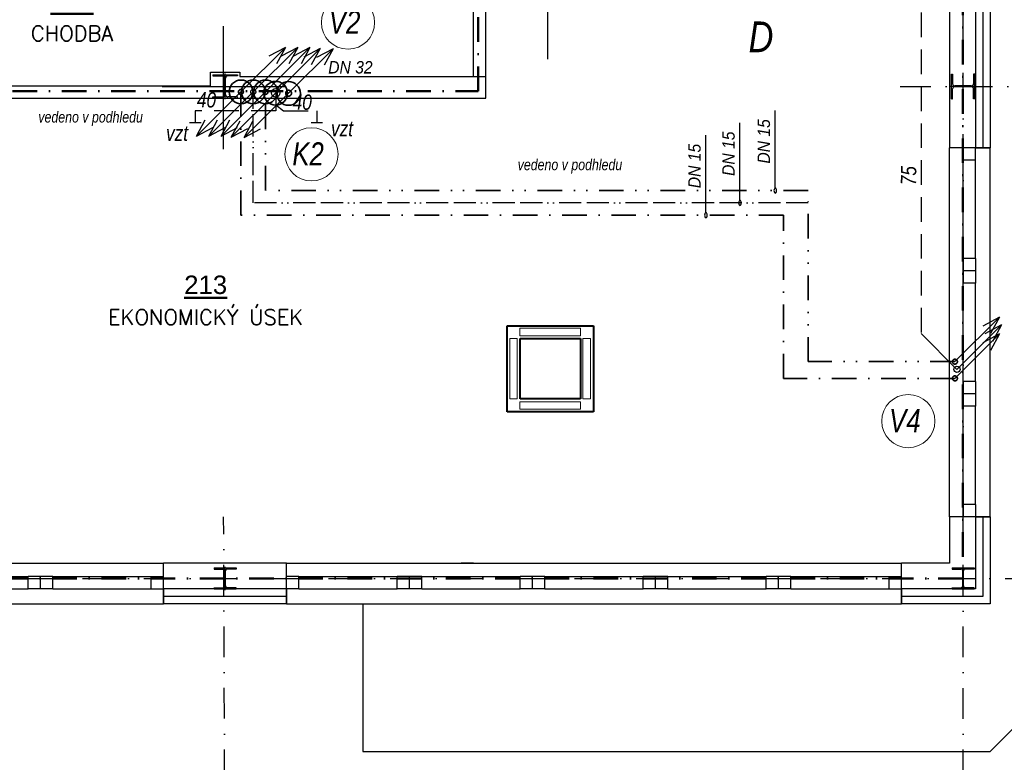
# Model space of a CAD drawing. Header units: millimetres. Extents: x 6435372 to 7248404, y 1559872 to 1886246.
# Tile 138 of 208: x 6904359 to 6912364, y 1710023 to 1716060. Entities that reach past the tile are written whole.
import ezdxf
from ezdxf.enums import TextEntityAlignment as Align

# ---------------------------------------------------------------- set-up
doc = ezdxf.new("R2010")
doc.units = ezdxf.units.MM
for name, pattern in [('ACAD_ISO13W100', [36, 12, -3, 12, -3, 0, -3, 0, -3]), ('CONTINOUS', [0]), ('DASHDOT', [1, 0.5, -0.25, 0, -0.25]), ('DASHED', [0.75, 0.5, -0.25]), ('DĚLICÍ', [1.25, 0.5, -0.25, 0, -0.25, 0, -0.25]), ('ČERCHOVANÁ', [1, 0.5, -0.25, 0, -0.25])]:
    doc.linetypes.add(name, pattern=pattern)
for name, color, linetype, lineweight in [('CKPOPISM', 8, 'Continuous', 50), ('CKPOPISM_POPIS', 8, 'Continuous', 25), ('požární prostup', 240, 'Continuous', 35), ('požární úseky', 21, 'ČERCHOVANÁ', 50), ('VZT', 130, 'Continuous', 40), ('ZTI-cirkulace', 220, 'ACAD_ISO13W100', 30), ('ZTI-POŽÁRNÍ', 200, 'ČERCHOVANÁ', 35), ('ZTI-SPLAŠKOVÁ KANALIZACE', 80, 'Continuous', 30), ('ZTI-VODA STUDENÁ', 170, 'ČERCHOVANÁ', 35), ('ZTI-VODA TEPLÁ', 10, 'DĚLICÍ', 35), ('ZTI-Zařizovací předměty-popis', 32, 'ČERCHOVANÁ', 30)]:
    doc.layers.add(name, color=color, linetype=linetype, lineweight=lineweight)
for name, color, linetype in [('matrice DPS', 122, 'Continuous'), ('ZTI_KAN-POPIS', 7, 'Continuous'), ('ZTI_POPIS', 7, 'Continuous')]:
    doc.layers.add(name, color=color, linetype=linetype)
doc.styles.add('ARIAL', font='arial.ttf')
doc.styles.add('INDRA', font='ariali.ttf')
doc.styles.get("Standard").update_dxf_attribs({"font": 'romans.shx'})
doc.linetypes.add('IZOLACE_POLYSTYREN_EXPANDOVANY', pattern='A,1,[224,CADKON.SHX,S=0.01,R=0,X=-0.5,Y=-1.74],-2', length=3)

# ---------------------------------------------------------------- blocks, each defined once
blk = doc.blocks.new('CK_S_EXT_HEAHEA180')
for p, q in [((-90, 85.5), (90, 85.5)), ((-90, 85.5), (-90, 76)), ((90, 85.5), (90, 76)), ((-90, 76), (-18, 76)), ((-3, -61), (-3, 61)), ((3, -61), (3, 61)), ((90, 76), (18, 76)), ((-90, -85.5), (-90, -76)), ((-90, -76), (-18, -76)), ((90, -76), (18, -76)), ((90, -85.5), (90, -76)), ((-90, -85.5), (90, -85.5))]:
    blk.add_line(p, q)
for centre, start, end in [((-18, 61), 0, 90), ((18, 61), 90, 180), ((-18, -61), 270, 0), ((18, -61), 180, 270)]:
    blk.add_arc(centre, 15, start, end)
blk = doc.blocks.new('CK_S_EXT_HEAHEA200')
for p, q in [((-100, 95), (100, 95)), ((-100, 95), (-100, 85)), ((-100, 85), (-21.25, 85)), ((100, 85), (21.25, 85)), ((100, 95), (100, 85)), ((-3.25, -67), (-3.25, 67)), ((3.25, -67), (3.25, 67)), ((-100, -95), (-100, -85)), ((-100, -85), (-21.25, -85)), ((-100, -95), (100, -95)), ((100, -85), (21.25, -85)), ((100, -95), (100, -85))]:
    blk.add_line(p, q)
for centre, start, end in [((-21.25, 67), 0, 90), ((21.25, 67), 90, 180), ((-21.25, -67), 270, 0), ((21.25, -67), 180, 270)]:
    blk.add_arc(centre, 18, start, end)
blk = doc.blocks.new('CKBL2010716103008', base_point=(98043, 13173))
blk = doc.blocks.new('CKBL2010716103034', base_point=(95404, 10634))
blk = doc.blocks.new('_DotSmall')
at = {"color": 0, "linetype": 'ByBlock', "const_width": 0.5}
blk.add_lwpolyline([(-0.0625, 0, 1), (0.0625, 0, 1)], format="xyb", close=True, dxfattribs=at)

msp = doc.modelspace()

# ---------------------------------------------------------------- hatches: boundary and pattern name
at = {"layer": 'matrice DPS', "ltscale": 500}
h = msp.add_hatch(dxfattribs=at)
h.set_pattern_fill('ANSI32', color=256, scale=10, style=0)
h.set_pattern_definition([(45, (6808584.44, 1702199.85), (-67.35192, 67.35192), []), (45, (6808629.34, 1702199.85), (-67.35192, 67.35192), [])])
h.paths.add_polyline_path([(6909993.8, 1716823), (6910743.8, 1716823), (6910268.8, 1716823)], flags=16)
h.paths.add_polyline_path([(6907756.8, 1716097.9), (6908240.8, 1716097.9), (6908240.8, 1715767.9), (6907756.8, 1715767.9)], flags=24)
h.paths.add_polyline_path([(6908216.6, 1718458.3), (6908458.6, 1718458.3), (6908458.6, 1718293.3), (6908216.6, 1718293.3)], flags=24)
h.paths.add_polyline_path([(6909993.8, 1716823), (6910743.8, 1716823), (6910268.8, 1716823)], flags=16)
h.paths.add_polyline_path([(6909993.8, 1716823), (6910268.8, 1716823), (6910743.8, 1716823), (6911918.8, 1716823), (6911918.8, 1716973), (6909048.8, 1716973), (6909048.8, 1716823)])
h.paths.add_polyline_path([(6909993.8, 1716823), (6910268.8, 1716823), (6910743.8, 1716823), (6911918.8, 1716823), (6911918.8, 1716973), (6909048.8, 1716973), (6909048.8, 1716823)])
h.paths.add_polyline_path([(6909993.8, 1716823), (6910268.8, 1716823), (6910743.8, 1716823), (6911918.8, 1716823), (6911918.8, 1716973), (6909048.8, 1716973), (6909048.8, 1716823)])

# ---------------------------------------------------------------- linework, layer by layer
at = {"layer": 'matrice DPS', "linetype": 'DASHDOT', "ltscale": 500}
for p, q in [((6912028.8, 1708877), (6912028.8, 1744518)), ((6911516.8, 1715518), (6913016.8, 1715518)), ((6906029, 1708878.1), (6906016.8, 1712018)), ((6891366.5, 1711518), (6913028.8, 1711518))]:
    msp.add_line(p, q, dxfattribs=at)
at = {"layer": 'matrice DPS', "ltscale": 500}
for p, q in [((6908048.8, 1715598), (6908048.8, 1717273)), ((6908648.8, 1717078), (6908648.8, 1715739.6)), ((6912128.8, 1717018), (6912128.8, 1715018)), ((6912248.8, 1717018), (6912248.8, 1715018)), ((6908148.8, 1715423), (6908148.8, 1716823)), ((6911918.8, 1716823), (6911918.8, 1715018)), ((6906016.8, 1715007.7), (6906016.8, 1716007.7)), ((6905908.8, 1715523), (6905908.8, 1715632.7)), ((6905908.8, 1715632.7), (6906148.8, 1715632.7)), ((6906028.8, 1715413), (6906028.8, 1715623)), ((6906148.8, 1715632.7), (6906148.8, 1715598)), ((6912028.8, 1715408), (6912028.8, 1715628)), ((6902808.8, 1715523), (6905908.8, 1715523)), ((6906028.8, 1715598), (6906028.8, 1715523)), ((6906148.8, 1715598), (6908048.8, 1715598)), ((6908048.8, 1715598), (6908148.8, 1715598)), ((6905516.8, 1715518), (6906516.8, 1715518)), ((6905918.8, 1715518), (6906138.8, 1715518)), ((6912133.8, 1715518), (6911923.8, 1715518)), ((6901778.8, 1715423), (6908148.8, 1715423)), ((6911918.8, 1712018), (6911918.8, 1715018)), ((6912248.8, 1715018), (6911918.8, 1715018)), ((6912028.8, 1714918), (6912028.8, 1715018)), ((6912128.8, 1715018), (6912028.8, 1715018)), ((6912128.8, 1714918), (6912128.8, 1715018)), ((6912128.8, 1715018), (6912248.8, 1715018)), ((6912248.8, 1712018), (6912248.8, 1715018)), ((6912028.8, 1714118), (6912028.8, 1714918)), ((6912128.8, 1714918), (6912028.8, 1714918)), ((6912128.8, 1714118), (6912128.8, 1714918)), ((6912128.8, 1714118), (6912028.8, 1714118)), ((6912028.8, 1714118), (6912028.8, 1714018)), ((6912128.8, 1714118), (6912128.8, 1714018)), ((6912128.8, 1714018), (6912028.8, 1714018)), ((6912028.8, 1714018), (6912028.8, 1713918)), ((6912128.8, 1714018), (6912128.8, 1713918)), ((6912028.8, 1713118), (6912028.8, 1713918)), ((6912128.8, 1713918), (6912028.8, 1713918)), ((6912128.8, 1713118), (6912128.8, 1713918)), ((6912128.8, 1713118), (6912028.8, 1713118)), ((6912028.8, 1713118), (6912028.8, 1713018)), ((6912128.8, 1713118), (6912128.8, 1713018)), ((6912128.8, 1713018), (6912028.8, 1713018)), ((6912028.8, 1713018), (6912028.8, 1712918)), ((6912128.8, 1713018), (6912128.8, 1712918)), ((6912028.8, 1712118), (6912028.8, 1712918)), ((6912128.8, 1712918), (6912028.8, 1712918)), ((6912128.8, 1712118), (6912128.8, 1712918)), ((6912128.8, 1712118), (6912028.8, 1712118)), ((6912028.8, 1712118), (6912028.8, 1712018)), ((6912128.8, 1712118), (6912128.8, 1712018)), ((6911918.8, 1712018), (6911918.8, 1711642.5)), ((6912248.8, 1712018), (6911918.8, 1712018)), ((6912128.8, 1712018), (6912028.8, 1712018)), ((6912128.8, 1712018), (6912128.8, 1711432.5)), ((6912128.8, 1712018), (6912248.8, 1712018)), ((6912248.8, 1712018), (6912248.8, 1711312.5)), ((6900528.8, 1711642.5), (6905528.8, 1711642.5)), ((6906528.8, 1711642.5), (6905528.8, 1711642.5)), ((6905528.8, 1711312.5), (6905528.8, 1711642.5)), ((6906028.8, 1711422.5), (6906028.8, 1711613.5)), ((6906148.8, 1711642.5), (6906048.8, 1711642.5)), ((6906528.8, 1711642.5), (6911528.8, 1711642.5)), ((6906528.8, 1711312.5), (6906528.8, 1711642.5)), ((6908048.8, 1711642.5), (6907948.8, 1711642.5)), ((6911528.8, 1711312.5), (6911528.8, 1711642.5)), ((6911918.8, 1711642.5), (6911528.8, 1711642.5)), ((6912028.8, 1711422.5), (6912028.8, 1711613.5)), ((6903628.8, 1711532.5), (6904428.8, 1711532.5)), ((6904528.8, 1711532.5), (6904428.8, 1711532.5)), ((6904428.8, 1711432.5), (6904428.8, 1711532.5)), ((6904528.8, 1711432.5), (6904528.8, 1711532.5)), ((6904628.8, 1711532.5), (6904528.8, 1711532.5)), ((6904628.8, 1711532.5), (6905428.8, 1711532.5)), ((6904628.8, 1711432.5), (6904628.8, 1711532.5)), ((6905428.8, 1711432.5), (6905428.8, 1711532.5)), ((6905428.8, 1711532.5), (6905528.8, 1711532.5)), ((6905528.8, 1711432.5), (6905528.8, 1711532.5)), ((6906628.8, 1711532.5), (6906528.8, 1711532.5)), ((6906528.8, 1711432.5), (6906528.8, 1711532.5)), ((6906628.8, 1711532.5), (6907428.8, 1711532.5)), ((6906628.8, 1711432.5), (6906628.8, 1711532.5)), ((6907528.8, 1711532.5), (6907428.8, 1711532.5)), ((6907428.8, 1711432.5), (6907428.8, 1711532.5)), ((6907528.8, 1711432.5), (6907528.8, 1711532.5)), ((6907628.8, 1711532.5), (6907528.8, 1711532.5)), ((6907628.8, 1711532.5), (6908428.8, 1711532.5)), ((6907628.8, 1711432.5), (6907628.8, 1711532.5)), ((6908528.8, 1711532.5), (6908428.8, 1711532.5)), ((6908428.8, 1711432.5), (6908428.8, 1711532.5)), ((6908528.8, 1711432.5), (6908528.8, 1711532.5)), ((6908628.8, 1711532.5), (6908528.8, 1711532.5)), ((6908628.8, 1711532.5), (6909428.8, 1711532.5)), ((6908628.8, 1711432.5), (6908628.8, 1711532.5)), ((6909528.8, 1711532.5), (6909428.8, 1711532.5)), ((6909428.8, 1711432.5), (6909428.8, 1711532.5)), ((6909528.8, 1711432.5), (6909528.8, 1711532.5)), ((6909628.8, 1711532.5), (6909528.8, 1711532.5)), ((6909628.8, 1711532.5), (6910428.8, 1711532.5)), ((6909628.8, 1711432.5), (6909628.8, 1711532.5)), ((6910528.8, 1711532.5), (6910428.8, 1711532.5)), ((6910428.8, 1711432.5), (6910428.8, 1711532.5)), ((6910528.8, 1711432.5), (6910528.8, 1711532.5)), ((6910628.8, 1711532.5), (6910528.8, 1711532.5)), ((6910628.8, 1711532.5), (6911428.8, 1711532.5)), ((6910628.8, 1711432.5), (6910628.8, 1711532.5)), ((6911428.8, 1711432.5), (6911428.8, 1711532.5)), ((6911428.8, 1711532.5), (6911528.8, 1711532.5)), ((6911528.8, 1711432.5), (6911528.8, 1711532.5)), ((6905928.8, 1711518), (6906128.8, 1711518)), ((6911928.8, 1711518), (6912128.8, 1711518)), ((6903628.8, 1711432.5), (6904428.8, 1711432.5)), ((6904528.8, 1711432.5), (6904428.8, 1711432.5)), ((6904628.8, 1711432.5), (6904528.8, 1711432.5)), ((6904628.8, 1711432.5), (6905428.8, 1711432.5)), ((6905428.8, 1711432.5), (6905528.8, 1711432.5)), ((6906528.8, 1711432.5), (6905528.8, 1711432.5)), ((6905528.8, 1711432.5), (6905528.8, 1711312.5)), ((6906628.8, 1711432.5), (6906528.8, 1711432.5)), ((6906528.8, 1711432.5), (6906528.8, 1711312.5)), ((6906628.8, 1711432.5), (6907428.8, 1711432.5)), ((6907528.8, 1711432.5), (6907428.8, 1711432.5)), ((6907628.8, 1711432.5), (6907528.8, 1711432.5)), ((6907628.8, 1711432.5), (6908428.8, 1711432.5)), ((6908528.8, 1711432.5), (6908428.8, 1711432.5)), ((6908628.8, 1711432.5), (6908528.8, 1711432.5)), ((6908628.8, 1711432.5), (6909428.8, 1711432.5)), ((6909528.8, 1711432.5), (6909428.8, 1711432.5)), ((6909628.8, 1711432.5), (6909528.8, 1711432.5)), ((6909628.8, 1711432.5), (6910428.8, 1711432.5)), ((6910528.8, 1711432.5), (6910428.8, 1711432.5)), ((6910628.8, 1711432.5), (6910528.8, 1711432.5)), ((6910628.8, 1711432.5), (6911428.8, 1711432.5)), ((6911428.8, 1711432.5), (6911528.8, 1711432.5)), ((6912128.8, 1711432.5), (6911528.8, 1711432.5)), ((6911528.8, 1711432.5), (6911528.8, 1711312.5)), ((6900528.8, 1711312.5), (6905528.8, 1711312.5)), ((6906528.8, 1711312.5), (6905528.8, 1711312.5)), ((6906528.8, 1711312.5), (6911528.8, 1711312.5)), ((6907147.8, 1711312.5), (6907147.8, 1710112.5)), ((6912248.8, 1711312.5), (6911528.8, 1711312.5)), ((6912247.8, 1710112.5), (6913448.8, 1711312.5)), ((6907147.8, 1710112.5), (6912247.8, 1710112.5))]:
    msp.add_line(p, q, dxfattribs=at)
at = {"layer": 'matrice DPS', "linetype": 'IZOLACE_POLYSTYREN_EXPANDOVANY', "ltscale": 500}
for points in [[(6912188.8, 1717018), (6912188.8, 1715018)], [(6912188.8, 1712018), (6912188.8, 1711372.5), (6911528.8, 1711372.5)], [(6906528.8, 1711372.5), (6905528.8, 1711372.5)]]:
    msp.add_lwpolyline(points, dxfattribs=at)
at = {"layer": 'požární prostup', "ltscale": 400}
for centre in [(6906157.8, 1715473.4), (6906257.8, 1715473.1), (6906357.8, 1715473.1), (6906440.2, 1715462.6), (6906545.2, 1715460.4)]:
    msp.add_circle(centre, 96.3, dxfattribs=at)
at = {"layer": 'požární úseky', "ltscale": 400}
for p, q in [((6912029.6, 1723897.6), (6912025.8, 1711518)), ((6908086.4, 1715479.4), (6908086.4, 1721268)), ((6898699.9, 1715479.4), (6908086.4, 1715479.4)), ((6912025.8, 1711518), (6895528.8, 1711518))]:
    msp.add_line(p, q, dxfattribs=at)
at = {"layer": 'VZT'}
for p, q in [((6908322.8, 1713572.7), (6909022.8, 1713572.7)), ((6908322.8, 1712872.8), (6908322.8, 1713572.7)), ((6909022.8, 1713572.7), (6909022.8, 1712872.8)), ((6908427.8, 1713467.7), (6908917.8, 1713467.7)), ((6908427.8, 1712977.8), (6908427.8, 1713467.7)), ((6908917.8, 1713467.7), (6908917.8, 1712977.8)), ((6908917.8, 1712977.8), (6908427.8, 1712977.8)), ((6909022.8, 1712872.8), (6908322.8, 1712872.8))]:
    msp.add_line(p, q, dxfattribs=at)
at = {"layer": 'VZT', "color": 7, "lineweight": 9}
for p, q in [((6908425.3, 1713551.5), (6908425.3, 1713490.6)), ((6908917.2, 1713551.5), (6908425.3, 1713551.5)), ((6908917.2, 1713490.6), (6908917.2, 1713551.5)), ((6908404.5, 1713469.8), (6908343.6, 1713469.8)), ((6908343.6, 1713469.8), (6908343.6, 1712977.9)), ((6908404.5, 1712977.9), (6908404.5, 1713469.8)), ((6908425.3, 1713490.6), (6908917.2, 1713490.6)), ((6908998.9, 1713469.8), (6908938.1, 1713469.8)), ((6908938.1, 1713469.8), (6908938.1, 1712977.9)), ((6908998.9, 1712977.9), (6908998.9, 1713469.8)), ((6908343.6, 1712977.9), (6908404.5, 1712977.9)), ((6908938.1, 1712977.9), (6908998.9, 1712977.9)), ((6908425.3, 1712894), (6908425.3, 1712954.9)), ((6908425.3, 1712954.9), (6908917.2, 1712954.9)), ((6908917.2, 1712894), (6908425.3, 1712894)), ((6908917.2, 1712954.9), (6908917.2, 1712894))]:
    msp.add_line(p, q, dxfattribs=at)
at = {"layer": 'ZTI-cirkulace', "ltscale": 15}
for p, q in [((6906257.8, 1714570.8), (6906257.8, 1715453.1)), ((6910769.4, 1714570.8), (6906257.8, 1714570.8))]:
    msp.add_line(p, q, dxfattribs=at)
msp.add_circle((6906257.8, 1715473.1), 20, dxfattribs=at)
at = {"layer": 'ZTI-POŽÁRNÍ', "ltscale": 400}
msp.add_circle((6906545.2, 1715462.7), 23.8, dxfattribs=at)
at = {"layer": 'ZTI-SPLAŠKOVÁ KANALIZACE', "linetype": 'DASHED', "ltscale": 400}
for p, q in [((6911688.3, 1716717.5), (6911688.3, 1713508.6)), ((6906440.2, 1715319), (6905786.4, 1715319)), ((6906503.7, 1715319), (6906775.3, 1715319))]:
    msp.add_line(p, q, dxfattribs=at)
at = {"layer": 'ZTI-SPLAŠKOVÁ KANALIZACE', "ltscale": 400}
for p, q in [((6906440.2, 1715464.9), (6906440.2, 1715319)), ((6906440.2, 1715369.2), (6906503.7, 1715319)), ((6905786.4, 1715319), (6905786.4, 1715225.3)), ((6906775.3, 1715319), (6906775.3, 1715225.3)), ((6905739.5, 1715225.3), (6905833.2, 1715225.3)), ((6906728.4, 1715225.3), (6906822.1, 1715225.3)), ((6911979.4, 1713217.5), (6911688.3, 1713508.6))]:
    msp.add_line(p, q, dxfattribs=at)
for centre, radius in [((6906440.2, 1715464.9), 35), ((6911979.4, 1713217.5), 25)]:
    msp.add_circle(centre, radius, dxfattribs=at)
at = {"layer": 'ZTI-SPLAŠKOVÁ KANALIZACE', "lineweight": 18, "ltscale": 400}
msp.add_circle((6906731.5, 1714965.9), 216.2, dxfattribs=at)
at = {"layer": 'ZTI-VODA STUDENÁ', "ltscale": 400}
for p, q in [((6906157.8, 1715493.1), (6906157.8, 1715494.2)), ((6906157.8, 1714470.8), (6906157.8, 1715453.1)), ((6910569.4, 1714470.8), (6906157.8, 1714470.8)), ((6910569.4, 1713144.3), (6910569.4, 1714470.8)), ((6911962.6, 1713144.3), (6910569.4, 1713144.3))]:
    msp.add_line(p, q, dxfattribs=at)
at = {"layer": 'ZTI-VODA STUDENÁ', "linetype": 'CONTINOUS', "lineweight": 18, "ltscale": 400}
for centre in [(6907028.2, 1716036.4), (6911583.4, 1712796.8)]:
    msp.add_circle(centre, 216.2, dxfattribs=at)
at = {"layer": 'ZTI-VODA STUDENÁ', "ltscale": 400}
for centre in [(6906157.5, 1715473.1), (6911962.6, 1713144.3)]:
    msp.add_circle(centre, 20, dxfattribs=at)
at = {"layer": 'ZTI-VODA TEPLÁ', "ltscale": 400}
for p, q in [((6906357.8, 1714670.8), (6906357.8, 1715453.1)), ((6910769.4, 1714670.8), (6906357.8, 1714670.8)), ((6910769.4, 1713280.3), (6910769.4, 1714670.8)), ((6911962.6, 1713280.3), (6910769.4, 1713280.3))]:
    msp.add_line(p, q, dxfattribs=at)
for centre in [(6906357.8, 1715473.1), (6911962.6, 1713280.3)]:
    msp.add_circle(centre, 20, dxfattribs=at)
at = {"layer": 'ZTI_KAN-POPIS', "ltscale": 400}
for p, q in [((6906440.2, 1715464.9), (6906801.3, 1715825.9)), ((6906801.3, 1715825.9), (6906667.8, 1715754.5)), ((6906801.3, 1715825.9), (6906729.9, 1715692.4)), ((6906440.2, 1715464.9), (6906079.1, 1715103.8)), ((6906079.1, 1715103.8), (6906150.6, 1715237.3)), ((6906079.1, 1715103.8), (6906212.6, 1715175.2)), ((6911979.4, 1713217.5), (6912340.4, 1713578.6)), ((6912340.4, 1713578.6), (6912206.9, 1713507.2)), ((6912340.4, 1713578.6), (6912269, 1713445.1))]:
    msp.add_line(p, q, dxfattribs=at)
at = {"layer": 'ZTI_POPIS', "ltscale": 400}
for p, q in [((6906157.5, 1715473.1), (6906518.6, 1715834.2)), ((6906257.8, 1715473.1), (6906618.9, 1715834.2)), ((6906357.8, 1715473.1), (6906718.9, 1715834.2)), ((6906518.6, 1715834.2), (6906385.1, 1715762.8)), ((6906518.6, 1715834.2), (6906447.2, 1715700.7)), ((6906618.9, 1715834.2), (6906485.4, 1715762.8)), ((6906545.2, 1715462.7), (6906906.3, 1715823.8)), ((6906618.9, 1715834.2), (6906547.4, 1715700.7)), ((6906718.9, 1715834.2), (6906585.4, 1715762.8)), ((6906718.9, 1715834.2), (6906647.4, 1715700.7)), ((6906906.3, 1715823.8), (6906772.8, 1715752.3)), ((6906906.3, 1715823.8), (6906834.9, 1715690.3)), ((6906157.5, 1715473.1), (6905796.5, 1715112)), ((6906257.8, 1715473.1), (6905896.7, 1715112)), ((6906357.8, 1715473.1), (6905996.7, 1715112)), ((6906545, 1715462.5), (6906183.9, 1715101.4)), ((6905796.5, 1715112), (6905867.9, 1715245.5)), ((6905896.7, 1715112), (6905968.1, 1715245.5)), ((6905996.7, 1715112), (6906068.1, 1715245.5)), ((6906183.9, 1715101.4), (6906255.3, 1715234.9)), ((6905796.5, 1715112), (6905930, 1715183.5)), ((6905896.7, 1715112), (6906030.2, 1715183.5)), ((6905996.7, 1715112), (6906130.2, 1715183.5)), ((6906183.9, 1715101.4), (6906317.4, 1715172.8)), ((6911962.6, 1713280.3), (6912323.7, 1713641.4)), ((6912323.7, 1713641.4), (6912190.2, 1713570)), ((6912323.7, 1713641.4), (6912252.3, 1713507.9)), ((6911962.6, 1713144.3), (6912323.7, 1713505.4)), ((6912323.7, 1713505.4), (6912190.2, 1713434)), ((6912323.7, 1713505.4), (6912252.3, 1713371.9))]:
    msp.add_line(p, q, dxfattribs=at)
at = {"layer": 'ZTI_POPIS', "ltscale": 200}
for p, q in [((6910501.8, 1714691.9), (6910501.8, 1715322.2)), ((6910214.5, 1714591.9), (6910214.6, 1715222.2)), ((6909938, 1714491.9), (6909938, 1715122.2))]:
    msp.add_line(p, q, dxfattribs=at)

# ---------------------------------------------------------------- block references
at = {"layer": 'matrice DPS', "ltscale": 500}
ref = msp.add_blockref('CKBL2010716103008', (6904784.6, 1715886.4), dxfattribs=dict(at, xscale=0.5, yscale=0.5, zscale=0.5))
ref.add_attrib('JMENO', 'CHODBA', dxfattribs={"layer": 'CKPOPISM_POPIS', "height": 125}).set_placement((6904784.6, 1715886.4), align=Align.CENTER)
ref.add_attrib('CISLO', '%%U210', dxfattribs={"layer": 'CKPOPISM', "height": 150, "style": 'ARIAL'}).set_placement((6904784.6, 1716136.4), align=Align.CENTER)
for name, p in [('CK_S_EXT_HEAHEA200', (6906028.8, 1715517.7)), ('CK_S_EXT_HEAHEA180', (6906028.8, 1711518)), ('CK_S_EXT_HEAHEA180', (6912028.8, 1711518))]:
    msp.add_blockref(name, p, dxfattribs=at)
at = {"layer": 'matrice DPS', "ltscale": 500, "rotation": 90}
msp.add_blockref('CK_S_EXT_HEAHEA200', (6912028.8, 1715518), dxfattribs=at)
at = {"layer": 'matrice DPS', "ltscale": 500}
ref = msp.add_blockref('CKBL2010716103034', (6905870.7, 1713580.1), dxfattribs=dict(at, xscale=0.5, yscale=0.5, zscale=0.5))
ref.add_attrib('JMENO', 'EKONOMICKÝ ÚSEK', dxfattribs={"layer": 'CKPOPISM_POPIS', "height": 125}).set_placement((6905870.7, 1713580.1), align=Align.CENTER)
ref.add_attrib('CISLO', '%%U213', dxfattribs={"layer": 'CKPOPISM', "height": 150, "style": 'ARIAL'}).set_placement((6905870.7, 1713830.1), align=Align.CENTER)
at = {"layer": 'ZTI_POPIS', "ltscale": 200, "xscale": 168.75, "yscale": 337.4999999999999, "zscale": 168.75, "rotation": 179.9999999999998}
for p in [(6910501.8, 1714670.8), (6910214.5, 1714570.8), (6909938, 1714470.8)]:
    msp.add_blockref('_DotSmall', p, dxfattribs=at)

# ---------------------------------------------------------------- texts
at = {"layer": 'ZTI-cirkulace', "ltscale": 15, "style": 'INDRA', "width": 0.9}
msp.add_text('DN 15', height=101.25, rotation=90, dxfattribs=at).set_placement((6910171.9, 1714790.1))
at = {"layer": 'ZTI-POŽÁRNÍ', "ltscale": 400, "style": 'INDRA', "width": 0.9}
msp.add_text('DN 32', height=101.25, dxfattribs=at).set_placement((6906867.2, 1715622.6))
at = {"layer": 'ZTI-SPLAŠKOVÁ KANALIZACE', "linetype": 'DASHED', "ltscale": 400, "style": 'INDRA', "width": 0.8}
msp.add_text('K2', height=187.5, dxfattribs=at).set_placement((6906575.7, 1714875.9))
at = {"layer": 'ZTI-VODA STUDENÁ', "ltscale": 400, "style": 'INDRA', "width": 0.8}
for s, p in [('V2', (6906872.5, 1715946.4)), ('V4', (6911427.6, 1712706.9))]:
    msp.add_text(s, height=187.5, dxfattribs=at).set_placement(p)
at = {"layer": 'ZTI-VODA STUDENÁ', "ltscale": 400, "style": 'INDRA', "width": 0.9}
msp.add_text('DN 15', height=101.25, rotation=90, dxfattribs=at).set_placement((6909895.3, 1714690.1))
at = {"layer": 'ZTI-VODA TEPLÁ', "ltscale": 400, "style": 'INDRA', "width": 0.9}
msp.add_text('DN 15', height=101.25, rotation=90, dxfattribs=at).set_placement((6910459.1, 1714890.1))
at = {"layer": 'ZTI-Zařizovací předměty-popis', "linetype": 'ByBlock', "style": 'INDRA', "width": 0.8}
msp.add_text('D', height=250, dxfattribs=at).set_placement((6910284.9, 1715795.4))
at = {"layer": 'ZTI_KAN-POPIS', "ltscale": 400, "style": 'INDRA', "width": 0.8}
for s, rotation, p in [('40', 359.15275, (6905799.1, 1715347.5)), ('40', 359.15275, (6906577.8, 1715328.8)), ('75', 89.15275, (6911647.1, 1714713.6))]:
    msp.add_text(s, height=125, rotation=rotation, dxfattribs=at).set_placement(p)
at = {"layer": 'ZTI_POPIS', "linetype": 'Continuous', "style": 'INDRA', "width": 0.8}
for s, height, p in [('vedeno v podhledu', 90, (6904510.4, 1715224.2)), ('vzt', 125, (6906890.4, 1715112.4)), ('vzt', 125, (6905549.1, 1715075)), ('vedeno v podhledu', 90, (6908407.7, 1714836.7))]:
    msp.add_text(s, height=height, dxfattribs=at).set_placement(p)

doc.saveas('drawing.dxf')
